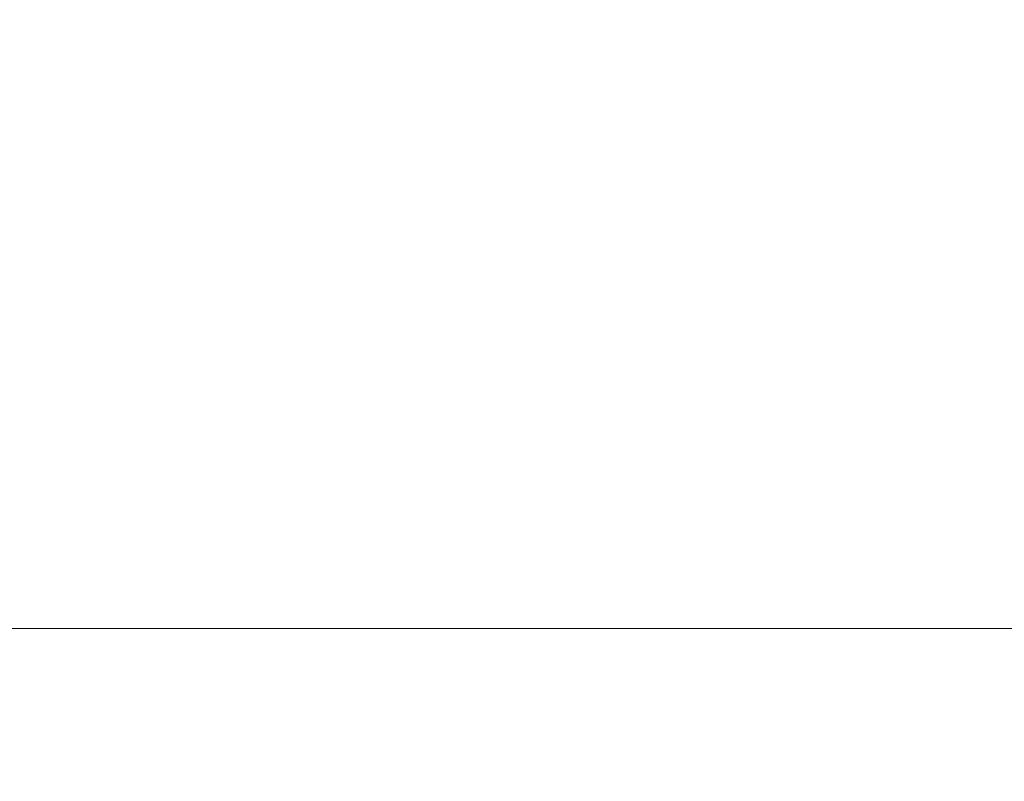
# Model space of a CAD drawing. Header units: millimetres. Extents: x 58537 to 97688, y -8921 to 14216.
# Tile 121 of 189: x 68601 to 68685, y 3617 to 3682. Entities that reach past the tile are written whole.
import ezdxf

# ---------------------------------------------------------------- set-up
doc = ezdxf.new("R2010")
doc.units = ezdxf.units.MM
doc.header["$MEASUREMENT"] = 0
doc.linetypes.add('Wipeout_Contour', pattern=[1000, 0, -1000])
doc.layers.add('Nowe_A-Armatura', color=7, linetype='Continuous')
doc.layers.add('Nowe_A-Wymiary-Zewnętrzne', color=7, linetype='Continuous')
doc.layers.add('Nowe_A-Armatura_Nr_pióra__1', color=7, linetype='Continuous', lineweight=13)
doc.layers.add('Nowe_A-Wymiary-Zewnętrzne_Nr_pióra__46', color=5, linetype='Continuous', lineweight=15)
doc.layers.add('Nowe_A-Wymiary-Zewnętrzne_Nr_pióra__45', color=7, linetype='Continuous', lineweight=15, true_color=0x40a5ff)
doc.layers.add('Nowe_A-Wymiary-Zewnętrzne_Nr_pióra__85', color=7, linetype='Continuous', lineweight=13, true_color=0x80c2ff)
doc.styles.add('STYL_AUTOMATYCZNY_2', font='arial.ttf')
doc.dimstyles.new('STYL_AUTOMATYCZNY__1', dxfattribs={"dimtxt": 125, "dimasz": 47.5, "dimexe": 0.18, "dimexo": 20, "dimgap": 0, "dimtad": 1, "dimdec": 1, "dimlfac": 0.1, "dimzin": 0, "dimdsep": 46, "dimtxsty": 'STYL_AUTOMATYCZNY_2', "dimblk": 'ARROWHEAD_11', "dimblk1": 'ARROWHEAD_11', "dimblk2": 'ARROWHEAD_11', "dimcen": 0.09, "dimclrd": 256, "dimclre": 256, "dimclrt": 5, "dimadec": 1, "dimazin": 0, "dimtfac": 1, "dimtdec": 4, "dimtmove": 0, "dimatfit": 3, "dimfxl": 0, "dimtolj": 1, "dimtzin": 0, "dimarcsym": 0})

# ---------------------------------------------------------------- blocks, each defined once
blk = doc.blocks.new('ElemPrzekroju_169')
at = {"color": 254, "linetype": 'Wipeout_Contour', "lineweight": 0, "ltscale": 206087.286103}
blk.add_wipeout([(68601.29, 3681.78), (68590.91, 3664.24), (68601.29, 3664.24)], dxfattribs=at).dxf.layer = 'Nowe_A-Armatura'
at = {"color": 254, "linetype": 'Wipeout_Contour', "lineweight": 0, "ltscale": 206077.49868}
blk.add_wipeout([(68590.91, 3604.26), (68601.29, 3604.26), (68601.29, 3617)], dxfattribs=at).dxf.layer = 'Nowe_A-Armatura'
at = {"color": 254, "linetype": 'Wipeout_Contour', "lineweight": 0, "ltscale": 206078.910834}
blk.add_wipeout([(68590.91, 3664.24), (68601.29, 3681.78), (68590.91, 3681.78)], dxfattribs=at).dxf.layer = 'Nowe_A-Armatura'
at = {"color": 254, "linetype": 'Wipeout_Contour', "lineweight": 0, "ltscale": 206068.853867}
blk.add_wipeout([(68601.29, 3617), (68590.91, 3617), (68590.91, 3604.26)], dxfattribs=at).dxf.layer = 'Nowe_A-Armatura'
at = {"color": 254, "linetype": 'Wipeout_Contour', "lineweight": 0, "ltscale": 206079.523604}
blk.add_wipeout([(68590.91, 3617), (68601.29, 3617), (68601.29, 3630)], dxfattribs=at).dxf.layer = 'Nowe_A-Armatura'
at = {"color": 254, "linetype": 'Wipeout_Contour', "lineweight": 0, "ltscale": 206070.895166}
blk.add_wipeout([(68601.29, 3630), (68590.91, 3630), (68590.91, 3617)], dxfattribs=at).dxf.layer = 'Nowe_A-Armatura'
at = {"color": 254, "linetype": 'Wipeout_Contour', "lineweight": 0, "ltscale": 206110.173512}
blk.add_wipeout([(68601.29, 3604.26), (68612.46, 3604.26), (68612.46, 3617)], dxfattribs=at).dxf.layer = 'Nowe_A-Armatura'
at = {"color": 254, "linetype": 'Wipeout_Contour', "lineweight": 0, "ltscale": 206100.739673}
blk.add_wipeout([(68612.46, 3617), (68601.29, 3617), (68601.29, 3604.26)], dxfattribs=at).dxf.layer = 'Nowe_A-Armatura'
at = {"color": 254, "linetype": 'Wipeout_Contour', "lineweight": 0, "ltscale": 206112.198115}
blk.add_wipeout([(68601.29, 3617), (68612.46, 3617), (68612.46, 3630)], dxfattribs=at).dxf.layer = 'Nowe_A-Armatura'
at = {"color": 254, "linetype": 'Wipeout_Contour', "lineweight": 0, "ltscale": 206102.780656}
blk.add_wipeout([(68612.46, 3630), (68601.29, 3630), (68601.29, 3617)], dxfattribs=at).dxf.layer = 'Nowe_A-Armatura'
at = {"color": 254, "linetype": 'Wipeout_Contour', "lineweight": 0, "ltscale": 206145.015364}
blk.add_wipeout([(68624.32, 3617), (68612.46, 3604.26), (68624.32, 3604.26)], dxfattribs=at).dxf.layer = 'Nowe_A-Armatura'
at = {"color": 254, "linetype": 'Wipeout_Contour', "lineweight": 0, "ltscale": 206134.892353}
blk.add_wipeout([(68612.46, 3617), (68612.46, 3604.26), (68624.32, 3617)], dxfattribs=at).dxf.layer = 'Nowe_A-Armatura'
at = {"color": 254, "linetype": 'Wipeout_Contour', "lineweight": 0, "ltscale": 206147.039625}
blk.add_wipeout([(68624.32, 3630), (68612.46, 3617), (68624.32, 3617)], dxfattribs=at).dxf.layer = 'Nowe_A-Armatura'
at = {"color": 254, "linetype": 'Wipeout_Contour', "lineweight": 0, "ltscale": 206136.932998}
blk.add_wipeout([(68612.46, 3630), (68612.46, 3617), (68624.32, 3630)], dxfattribs=at).dxf.layer = 'Nowe_A-Armatura'
at = {"color": 254, "linetype": 'Wipeout_Contour', "lineweight": 0, "ltscale": 206181.624792}
blk.add_wipeout([(68636.72, 3617), (68624.32, 3604.26), (68636.72, 3604.26)], dxfattribs=at).dxf.layer = 'Nowe_A-Armatura'
at = {"color": 254, "linetype": 'Wipeout_Contour', "lineweight": 0, "ltscale": 206170.962394}
blk.add_wipeout([(68624.32, 3617), (68624.32, 3604.26), (68636.72, 3617)], dxfattribs=at).dxf.layer = 'Nowe_A-Armatura'
at = {"color": 254, "linetype": 'Wipeout_Contour', "lineweight": 0, "ltscale": 206183.648693}
blk.add_wipeout([(68624.32, 3617), (68636.72, 3617), (68636.72, 3630)], dxfattribs=at).dxf.layer = 'Nowe_A-Armatura'
at = {"color": 254, "linetype": 'Wipeout_Contour', "lineweight": 0, "ltscale": 206173.002682}
blk.add_wipeout([(68636.72, 3630), (68624.32, 3630), (68624.32, 3617)], dxfattribs=at).dxf.layer = 'Nowe_A-Armatura'
at = {"color": 254, "linetype": 'Wipeout_Contour', "lineweight": 0, "ltscale": 206219.65228}
blk.add_wipeout([(68636.72, 3604.26), (68649.56, 3604.26), (68649.56, 3617)], dxfattribs=at).dxf.layer = 'Nowe_A-Armatura'
at = {"color": 254, "linetype": 'Wipeout_Contour', "lineweight": 0, "ltscale": 206208.550352}
blk.add_wipeout([(68649.56, 3617), (68636.72, 3617), (68636.72, 3604.26)], dxfattribs=at).dxf.layer = 'Nowe_A-Armatura'
at = {"color": 254, "linetype": 'Wipeout_Contour', "lineweight": 0, "ltscale": 206221.675808}
blk.add_wipeout([(68636.72, 3617), (68649.56, 3617), (68649.56, 3630)], dxfattribs=at).dxf.layer = 'Nowe_A-Armatura'
at = {"color": 254, "linetype": 'Wipeout_Contour', "lineweight": 0, "ltscale": 206210.590267}
blk.add_wipeout([(68649.56, 3630), (68636.72, 3630), (68636.72, 3617)], dxfattribs=at).dxf.layer = 'Nowe_A-Armatura'
at = {"color": 254, "linetype": 'Wipeout_Contour', "lineweight": 0, "ltscale": 206258.698382}
blk.add_wipeout([(68649.56, 3604.26), (68662.69, 3604.26), (68662.69, 3617)], dxfattribs=at).dxf.layer = 'Nowe_A-Armatura'
at = {"color": 254, "linetype": 'Wipeout_Contour', "lineweight": 0, "ltscale": 206247.306712}
blk.add_wipeout([(68662.69, 3617), (68649.56, 3617), (68649.56, 3604.26)], dxfattribs=at).dxf.layer = 'Nowe_A-Armatura'
at = {"color": 254, "linetype": 'Wipeout_Contour', "lineweight": 0, "ltscale": 206694.989117}
blk.add_wipeout([(68873.559, 3630), (68662.69, 3617), (68873.559, 3617)], dxfattribs=at).dxf.layer = 'Nowe_A-Armatura'
at = {"color": 254, "linetype": 'Wipeout_Contour', "lineweight": 0, "ltscale": 206486.146509}
blk.add_wipeout([(68662.69, 3630), (68662.69, 3617), (68873.559, 3630)], dxfattribs=at).dxf.layer = 'Nowe_A-Armatura'
at = {"color": 254, "linetype": 'Wipeout_Contour', "lineweight": 0, "ltscale": 206697.252308}
blk.add_wipeout([(68873.559, 3646.97), (68662.69, 3630), (68873.559, 3630)], dxfattribs=at).dxf.layer = 'Nowe_A-Armatura'
at = {"color": 254, "linetype": 'Wipeout_Contour', "lineweight": 0, "ltscale": 206488.624915}
blk.add_wipeout([(68662.69, 3646.97), (68662.69, 3630), (68873.559, 3646.97)], dxfattribs=at).dxf.layer = 'Nowe_A-Armatura'
at = {"color": 254, "linetype": 'Wipeout_Contour', "lineweight": 0, "ltscale": 206262.989709}
blk.add_wipeout([(68649.56, 3630), (68662.69, 3630), (68662.69, 3646.97)], dxfattribs=at).dxf.layer = 'Nowe_A-Armatura'
at = {"color": 254, "linetype": 'Wipeout_Contour', "lineweight": 0, "ltscale": 206251.827706}
blk.add_wipeout([(68662.69, 3646.97), (68649.56, 3646.97), (68649.56, 3630)], dxfattribs=at).dxf.layer = 'Nowe_A-Armatura'
at = {"color": 254, "linetype": 'Wipeout_Contour', "lineweight": 0, "ltscale": 206260.721527}
blk.add_wipeout([(68649.56, 3617), (68662.69, 3617), (68662.69, 3630)], dxfattribs=at).dxf.layer = 'Nowe_A-Armatura'
at = {"color": 254, "linetype": 'Wipeout_Contour', "lineweight": 0, "ltscale": 206249.346244}
blk.add_wipeout([(68662.69, 3630), (68649.56, 3630), (68649.56, 3617)], dxfattribs=at).dxf.layer = 'Nowe_A-Armatura'
at = {"layer": 'Nowe_A-Armatura_Nr_pióra__1', "color": 7, "linetype": 'Continuous', "lineweight": 13}
blk.add_line((68662.69, 3630), (68873.559, 3630), dxfattribs=at)
at = {"color": 254, "linetype": 'Wipeout_Contour', "lineweight": 0, "ltscale": 206223.944419}
blk.add_wipeout([(68636.72, 3630), (68649.56, 3630), (68649.56, 3646.97)], dxfattribs=at).dxf.layer = 'Nowe_A-Armatura'
at = {"color": 254, "linetype": 'Wipeout_Contour', "lineweight": 0, "ltscale": 206692.9702}
blk.add_wipeout([(68662.69, 3604.26), (68873.559, 3604.26), (68873.559, 3617)], dxfattribs=at).dxf.layer = 'Nowe_A-Armatura'
at = {"color": 254, "linetype": 'Wipeout_Contour', "lineweight": 0, "ltscale": 206213.072196}
blk.add_wipeout([(68649.56, 3646.97), (68636.72, 3646.97), (68636.72, 3630)], dxfattribs=at).dxf.layer = 'Nowe_A-Armatura'
at = {"color": 254, "linetype": 'Wipeout_Contour', "lineweight": 0, "ltscale": 206484.109311}
blk.add_wipeout([(68873.559, 3617), (68662.69, 3617), (68662.69, 3604.26)], dxfattribs=at).dxf.layer = 'Nowe_A-Armatura'
at = {"layer": 'Nowe_A-Armatura_Nr_pióra__1', "color": 7, "linetype": 'Continuous', "lineweight": 13}
blk.add_line((68649.56, 3630), (68662.69, 3630), dxfattribs=at)
at = {"color": 254, "linetype": 'Wipeout_Contour', "lineweight": 0, "ltscale": 206185.917723}
blk.add_wipeout([(68624.32, 3630), (68636.72, 3630), (68636.72, 3646.97)], dxfattribs=at).dxf.layer = 'Nowe_A-Armatura'
at = {"color": 254, "linetype": 'Wipeout_Contour', "lineweight": 0, "ltscale": 206175.485063}
blk.add_wipeout([(68636.72, 3646.97), (68624.32, 3646.97), (68624.32, 3630)], dxfattribs=at).dxf.layer = 'Nowe_A-Armatura'
at = {"layer": 'Nowe_A-Armatura_Nr_pióra__1', "color": 7, "linetype": 'Continuous', "lineweight": 13}
blk.add_line((68636.72, 3630), (68649.56, 3630), dxfattribs=at)
at = {"color": 254, "linetype": 'Wipeout_Contour', "lineweight": 0, "ltscale": 206149.309058}
blk.add_wipeout([(68624.32, 3646.97), (68612.46, 3630), (68624.32, 3630)], dxfattribs=at).dxf.layer = 'Nowe_A-Armatura'
at = {"color": 254, "linetype": 'Wipeout_Contour', "lineweight": 0, "ltscale": 206139.415814}
blk.add_wipeout([(68612.46, 3646.97), (68612.46, 3630), (68624.32, 3646.97)], dxfattribs=at).dxf.layer = 'Nowe_A-Armatura'
at = {"layer": 'Nowe_A-Armatura_Nr_pióra__1', "color": 7, "linetype": 'Continuous', "lineweight": 13}
blk.add_line((68624.32, 3630), (68636.72, 3630), dxfattribs=at)
at = {"color": 254, "linetype": 'Wipeout_Contour', "lineweight": 0, "ltscale": 206114.467932}
blk.add_wipeout([(68612.46, 3646.97), (68601.29, 3630), (68612.46, 3630)], dxfattribs=at).dxf.layer = 'Nowe_A-Armatura'
at = {"color": 254, "linetype": 'Wipeout_Contour', "lineweight": 0, "ltscale": 206105.263885}
blk.add_wipeout([(68601.29, 3646.97), (68601.29, 3630), (68612.46, 3646.97)], dxfattribs=at).dxf.layer = 'Nowe_A-Armatura'
at = {"layer": 'Nowe_A-Armatura_Nr_pióra__1', "color": 7, "linetype": 'Continuous', "lineweight": 13}
blk.add_line((68612.46, 3630), (68624.32, 3630), dxfattribs=at)
at = {"color": 254, "linetype": 'Wipeout_Contour', "lineweight": 0, "ltscale": 206081.793783}
blk.add_wipeout([(68590.91, 3630), (68601.29, 3630), (68601.29, 3646.97)], dxfattribs=at).dxf.layer = 'Nowe_A-Armatura'
at = {"color": 254, "linetype": 'Wipeout_Contour', "lineweight": 0, "ltscale": 206073.37878}
blk.add_wipeout([(68601.29, 3646.97), (68590.91, 3646.97), (68590.91, 3630)], dxfattribs=at).dxf.layer = 'Nowe_A-Armatura'
at = {"layer": 'Nowe_A-Armatura_Nr_pióra__1', "color": 7, "linetype": 'Continuous', "lineweight": 13}
for p, q in [((68590.91, 3630), (68601.29, 3630)), ((68601.29, 3630), (68612.46, 3630))]:
    blk.add_line(p, q, dxfattribs=at)
at = {"color": 254, "linetype": 'Wipeout_Contour', "lineweight": 0, "ltscale": 206117.184081}
blk.add_wipeout([(68612.46, 3664.24), (68601.29, 3646.97), (68612.46, 3646.97)], dxfattribs=at).dxf.layer = 'Nowe_A-Armatura'
at = {"color": 254, "linetype": 'Wipeout_Contour', "lineweight": 0, "ltscale": 206108.000596}
blk.add_wipeout([(68601.29, 3646.97), (68612.46, 3664.24), (68601.29, 3664.24)], dxfattribs=at).dxf.layer = 'Nowe_A-Armatura'
at = {"color": 254, "linetype": 'Wipeout_Contour', "lineweight": 0, "ltscale": 206119.959382}
blk.add_wipeout([(68601.29, 3664.24), (68612.46, 3664.24), (68612.46, 3681.78)], dxfattribs=at).dxf.layer = 'Nowe_A-Armatura'
at = {"color": 254, "linetype": 'Wipeout_Contour', "lineweight": 0, "ltscale": 206110.795083}
blk.add_wipeout([(68612.46, 3681.78), (68601.29, 3681.78), (68601.29, 3664.24)], dxfattribs=at).dxf.layer = 'Nowe_A-Armatura'
at = {"color": 254, "linetype": 'Wipeout_Contour', "lineweight": 0, "ltscale": 206152.024748}
blk.add_wipeout([(68612.46, 3646.97), (68624.32, 3646.97), (68624.32, 3664.24)], dxfattribs=at).dxf.layer = 'Nowe_A-Armatura'
at = {"color": 254, "linetype": 'Wipeout_Contour', "lineweight": 0, "ltscale": 206142.152072}
blk.add_wipeout([(68624.32, 3664.24), (68612.46, 3664.24), (68612.46, 3646.97)], dxfattribs=at).dxf.layer = 'Nowe_A-Armatura'
at = {"color": 254, "linetype": 'Wipeout_Contour', "lineweight": 0, "ltscale": 206154.799579}
blk.add_wipeout([(68612.46, 3664.24), (68624.32, 3664.24), (68624.32, 3681.78)], dxfattribs=at).dxf.layer = 'Nowe_A-Armatura'
at = {"color": 254, "linetype": 'Wipeout_Contour', "lineweight": 0, "ltscale": 206144.946096}
blk.add_wipeout([(68624.32, 3681.78), (68612.46, 3681.78), (68612.46, 3664.24)], dxfattribs=at).dxf.layer = 'Nowe_A-Armatura'
at = {"color": 254, "linetype": 'Wipeout_Contour', "lineweight": 0, "ltscale": 206188.63293}
blk.add_wipeout([(68624.32, 3646.97), (68636.72, 3646.97), (68636.72, 3664.24)], dxfattribs=at).dxf.layer = 'Nowe_A-Armatura'
at = {"color": 254, "linetype": 'Wipeout_Contour', "lineweight": 0, "ltscale": 206178.220842}
blk.add_wipeout([(68636.72, 3664.24), (68624.32, 3664.24), (68624.32, 3646.97)], dxfattribs=at).dxf.layer = 'Nowe_A-Armatura'
at = {"color": 254, "linetype": 'Wipeout_Contour', "lineweight": 0, "ltscale": 206191.407269}
blk.add_wipeout([(68624.32, 3664.24), (68636.72, 3664.24), (68636.72, 3681.78)], dxfattribs=at).dxf.layer = 'Nowe_A-Armatura'
at = {"color": 254, "linetype": 'Wipeout_Contour', "lineweight": 0, "ltscale": 206181.014377}
blk.add_wipeout([(68636.72, 3681.78), (68624.32, 3681.78), (68624.32, 3664.24)], dxfattribs=at).dxf.layer = 'Nowe_A-Armatura'
at = {"color": 254, "linetype": 'Wipeout_Contour', "lineweight": 0, "ltscale": 206226.659126}
blk.add_wipeout([(68636.72, 3646.97), (68649.56, 3646.97), (68649.56, 3664.24)], dxfattribs=at).dxf.layer = 'Nowe_A-Armatura'
at = {"color": 254, "linetype": 'Wipeout_Contour', "lineweight": 0, "ltscale": 206215.807476}
blk.add_wipeout([(68649.56, 3664.24), (68636.72, 3664.24), (68636.72, 3646.97)], dxfattribs=at).dxf.layer = 'Nowe_A-Armatura'
at = {"color": 254, "linetype": 'Wipeout_Contour', "lineweight": 0, "ltscale": 206229.432953}
blk.add_wipeout([(68636.72, 3664.24), (68649.56, 3664.24), (68649.56, 3681.78)], dxfattribs=at).dxf.layer = 'Nowe_A-Armatura'
at = {"color": 254, "linetype": 'Wipeout_Contour', "lineweight": 0, "ltscale": 206218.600502}
blk.add_wipeout([(68649.56, 3681.78), (68636.72, 3681.78), (68636.72, 3664.24)], dxfattribs=at).dxf.layer = 'Nowe_A-Armatura'
at = {"color": 254, "linetype": 'Wipeout_Contour', "lineweight": 0, "ltscale": 206265.703901}
blk.add_wipeout([(68649.56, 3646.97), (68662.69, 3646.97), (68662.69, 3664.24)], dxfattribs=at).dxf.layer = 'Nowe_A-Armatura'
at = {"color": 254, "linetype": 'Wipeout_Contour', "lineweight": 0, "ltscale": 206254.562472}
blk.add_wipeout([(68662.69, 3664.24), (68649.56, 3664.24), (68649.56, 3646.97)], dxfattribs=at).dxf.layer = 'Nowe_A-Armatura'
at = {"color": 254, "linetype": 'Wipeout_Contour', "lineweight": 0, "ltscale": 206268.477203}
blk.add_wipeout([(68649.56, 3664.24), (68662.69, 3664.24), (68662.69, 3681.78)], dxfattribs=at).dxf.layer = 'Nowe_A-Armatura'
at = {"color": 254, "linetype": 'Wipeout_Contour', "lineweight": 0, "ltscale": 206257.354974}
blk.add_wipeout([(68662.69, 3681.78), (68649.56, 3681.78), (68649.56, 3664.24)], dxfattribs=at).dxf.layer = 'Nowe_A-Armatura'
at = {"color": 254, "linetype": 'Wipeout_Contour', "lineweight": 0, "ltscale": 206699.960814}
blk.add_wipeout([(68662.69, 3646.97), (68873.559, 3646.97), (68873.559, 3664.24)], dxfattribs=at).dxf.layer = 'Nowe_A-Armatura'
at = {"color": 254, "linetype": 'Wipeout_Contour', "lineweight": 0, "ltscale": 206491.356545}
blk.add_wipeout([(68873.559, 3664.24), (68662.69, 3664.24), (68662.69, 3646.97)], dxfattribs=at).dxf.layer = 'Nowe_A-Armatura'
at = {"color": 254, "linetype": 'Wipeout_Contour', "lineweight": 0, "ltscale": 206702.728266}
blk.add_wipeout([(68662.69, 3664.24), (68873.559, 3664.24), (68873.559, 3681.78)], dxfattribs=at).dxf.layer = 'Nowe_A-Armatura'
at = {"color": 254, "linetype": 'Wipeout_Contour', "lineweight": 0, "ltscale": 206494.145826}
blk.add_wipeout([(68662.69, 3681.78), (68662.69, 3664.24), (68873.559, 3681.78)], dxfattribs=at).dxf.layer = 'Nowe_A-Armatura'
blk = doc.blocks.new('*D977')
at = {"layer": 'Nowe_A-Wymiary-Zewnętrzne_Nr_pióra__45', "linetype": 'Continuous', "lineweight": 15, "true_color": 0x40a5ff}
for points in [[(66433.999, 5430), (66434.951, 5425.216), (66437.66, 5421.161), (66441.716, 5418.452), (66446.499, 5417.5), (66451.283, 5418.452), (66455.338, 5421.161), (66458.048, 5425.216), (66458.999, 5430), (66458.048, 5434.784), (66455.338, 5438.839), (66451.283, 5441.548), (66446.499, 5442.5), (66441.716, 5441.548), (66437.66, 5438.839), (66434.951, 5434.784)], [(66433.999, 2890), (66434.951, 2885.216), (66437.66, 2881.161), (66441.716, 2878.452), (66446.499, 2877.5), (66451.283, 2878.452), (66455.338, 2881.161), (66458.048, 2885.216), (66458.999, 2890), (66458.048, 2894.784), (66455.338, 2898.839), (66451.283, 2901.548), (66446.499, 2902.5), (66441.716, 2901.548), (66437.66, 2898.839), (66434.951, 2894.784)]]:
    blk.add_hatch(color=161, dxfattribs=at).paths.add_polyline_path(points)
at = {"layer": 'Nowe_A-Wymiary-Zewnętrzne_Nr_pióra__45', "color": 161, "linetype": 'Continuous', "lineweight": 15, "true_color": 0x40a5ff}
for centre in [(66446.499, 5430), (66446.499, 2890)]:
    blk.add_circle(centre, 12.5, dxfattribs=at)
at = {"layer": 'Nowe_A-Wymiary-Zewnętrzne_Nr_pióra__85', "color": 151, "linetype": 'Continuous', "lineweight": 13, "true_color": 0x80c2ff}
for p, q in [((66446.499, 2902.5), (66446.499, 5417.5)), ((66433.999, 2890), (66399.624, 2890)), ((66493.374, 2890), (66458.999, 2890))]:
    blk.add_line(p, q, dxfattribs=at)
at = {"layer": 'Nowe_A-Wymiary-Zewnętrzne_Nr_pióra__46', "color": 5, "lineweight": 15, "char_height": 125, "attachment_point": 7, "rotation": 90, "style": 'STYL_AUTOMATYCZNY_2'}
for s, insert in [('\\A1;{\\pql;\\fArial|b0|i0|c238|p0;\\W1.000000;21,0}', (66421.499, 5083.85)), ('\\A1;{\\pql;\\fArial|b0|i0|c238|p0;\\W1.000000;254,0}', (66421.499, 3945.505)), ('\\A1;{\\pql;\\fArial|b0|i0|c238|p0;\\W1.000000;14,0}', (66421.499, 2902.5))]:
    blk.add_mtext(s, dxfattribs=dict(at, insert=insert))
blk = doc.blocks.new('ARROWHEAD_11')
at = {"color": 0, "linetype": 'Continuous', "lineweight": 0}
blk.add_line((0, 0), (-1, 0), dxfattribs=at)
at = {"color": 0, "linetype": 'Continuous', "lineweight": 0, "const_width": 0.25, "flags": 128}
blk.add_lwpolyline([(-0.125, 0, 1), (0.125, 0, 1)], format="xyb", close=True, dxfattribs=at)
blk = doc.blocks.new('*D1017')
at = {"layer": 'Nowe_A-Wymiary-Zewnętrzne_Nr_pióra__45', "linetype": 'Continuous', "lineweight": 15, "true_color": 0x40a5ff}
for points in [[(93173.538, 5090), (93174.489, 5085.216), (93177.199, 5081.161), (93181.254, 5078.452), (93186.038, 5077.5), (93190.822, 5078.452), (93194.877, 5081.161), (93197.586, 5085.216), (93198.538, 5090), (93197.586, 5094.784), (93194.877, 5098.839), (93190.822, 5101.548), (93186.038, 5102.5), (93181.254, 5101.548), (93177.199, 5098.839), (93174.489, 5094.784)], [(93173.538, 2890), (93174.489, 2885.216), (93177.199, 2881.161), (93181.254, 2878.452), (93186.038, 2877.5), (93190.822, 2878.452), (93194.877, 2881.161), (93197.586, 2885.216), (93198.538, 2890), (93197.586, 2894.784), (93194.877, 2898.839), (93190.822, 2901.548), (93186.038, 2902.5), (93181.254, 2901.548), (93177.199, 2898.839), (93174.489, 2894.784)]]:
    blk.add_hatch(color=161, dxfattribs=at).paths.add_polyline_path(points)
at = {"layer": 'Nowe_A-Wymiary-Zewnętrzne_Nr_pióra__45', "color": 161, "linetype": 'Continuous', "lineweight": 15, "true_color": 0x40a5ff}
for centre in [(93186.038, 5090), (93186.038, 2890)]:
    blk.add_circle(centre, 12.5, dxfattribs=at)
at = {"layer": 'Nowe_A-Wymiary-Zewnętrzne_Nr_pióra__85', "color": 151, "linetype": 'Continuous', "lineweight": 13, "true_color": 0x80c2ff}
for p, q in [((93173.538, 5090), (93139.163, 5090)), ((93232.913, 5090), (93198.538, 5090)), ((93186.038, 2902.5), (93186.038, 5077.5)), ((93173.538, 2890), (93139.163, 2890)), ((93232.913, 2890), (93198.538, 2890))]:
    blk.add_line(p, q, dxfattribs=at)
at = {"layer": 'Nowe_A-Wymiary-Zewnętrzne_Nr_pióra__46', "color": 5, "lineweight": 15, "char_height": 125, "attachment_point": 7, "rotation": 90, "style": 'STYL_AUTOMATYCZNY_2'}
for s, insert in [('\\A1;{\\pql;\\fArial|b0|i0|c238|p0;\\W1.000000;220,0}', (93161.038, 3942.33)), ('\\A1;{\\pql;\\fArial|b0|i0|c238|p0;\\W1.000000;14,0}', (93161.038, 2902.5))]:
    blk.add_mtext(s, dxfattribs=dict(at, insert=insert))
blk = doc.blocks.new('*D1027')
at = {"layer": 'Nowe_A-Wymiary-Zewnętrzne_Nr_pióra__45', "linetype": 'Continuous', "lineweight": 15, "true_color": 0x40a5ff}
for points in [[(93506.731, 12845.374), (93507.682, 12840.591), (93510.392, 12836.535), (93514.447, 12833.826), (93519.231, 12832.874), (93524.014, 12833.826), (93528.07, 12836.535), (93530.779, 12840.591), (93531.731, 12845.374), (93530.779, 12850.158), (93528.07, 12854.213), (93524.014, 12856.923), (93519.231, 12857.874), (93514.447, 12856.923), (93510.392, 12854.213), (93507.682, 12850.158)], [(93506.731, -450), (93507.682, -454.784), (93510.392, -458.839), (93514.447, -461.548), (93519.231, -462.5), (93524.014, -461.548), (93528.07, -458.839), (93530.779, -454.784), (93531.731, -450), (93530.779, -445.216), (93528.07, -441.161), (93524.014, -438.452), (93519.231, -437.5), (93514.447, -438.452), (93510.392, -441.161), (93507.682, -445.216)]]:
    blk.add_hatch(color=161, dxfattribs=at).paths.add_polyline_path(points)
at = {"layer": 'Nowe_A-Wymiary-Zewnętrzne_Nr_pióra__45', "color": 161, "linetype": 'Continuous', "lineweight": 15, "true_color": 0x40a5ff}
for centre in [(93519.231, 12845.374), (93519.231, -450)]:
    blk.add_circle(centre, 12.5, dxfattribs=at)
at = {"layer": 'Nowe_A-Wymiary-Zewnętrzne_Nr_pióra__85', "color": 151, "linetype": 'Continuous', "lineweight": 13, "true_color": 0x80c2ff}
for p, q in [((93519.231, 12857.874), (93519.231, 12870.374)), ((93506.731, 12845.374), (93472.356, 12845.374)), ((93566.106, 12845.374), (93531.731, 12845.374)), ((93519.231, -437.5), (93519.231, 12832.874)), ((93506.731, -450), (93472.356, -450)), ((93566.106, -450), (93531.731, -450)), ((93519.231, -475), (93519.231, -462.5))]:
    blk.add_line(p, q, dxfattribs=at)
at = {"layer": 'Nowe_A-Wymiary-Zewnętrzne_Nr_pióra__46', "color": 5, "lineweight": 15, "insert": (93494.231, 5911.708), "char_height": 125, "attachment_point": 7, "rotation": 90, "style": 'STYL_AUTOMATYCZNY_2'}
blk.add_mtext('\\A1;{\\pql;\\fArial|b0|i0|c238|p0;\\W1.000000;1\xa0329,5}', dxfattribs=at)
blk = doc.blocks.new('*D1036')
at = {"layer": 'Nowe_A-Wymiary-Zewnętrzne_Nr_pióra__45', "linetype": 'Continuous', "lineweight": 15, "true_color": 0x40a5ff}
for points in [[(90228.509, 5430), (90229.46, 5425.216), (90232.17, 5421.161), (90236.225, 5418.452), (90241.009, 5417.5), (90245.792, 5418.452), (90249.848, 5421.161), (90252.557, 5425.216), (90253.509, 5430), (90252.557, 5434.784), (90249.848, 5438.839), (90245.792, 5441.548), (90241.009, 5442.5), (90236.225, 5441.548), (90232.17, 5438.839), (90229.46, 5434.784)], [(90228.509, 2890), (90229.46, 2885.216), (90232.17, 2881.161), (90236.225, 2878.452), (90241.009, 2877.5), (90245.792, 2878.452), (90249.848, 2881.161), (90252.557, 2885.216), (90253.509, 2890), (90252.557, 2894.784), (90249.848, 2898.839), (90245.792, 2901.548), (90241.009, 2902.5), (90236.225, 2901.548), (90232.17, 2898.839), (90229.46, 2894.784)]]:
    blk.add_hatch(color=161, dxfattribs=at).paths.add_polyline_path(points)
at = {"layer": 'Nowe_A-Wymiary-Zewnętrzne_Nr_pióra__45', "color": 161, "linetype": 'Continuous', "lineweight": 15, "true_color": 0x40a5ff}
for centre in [(90241.009, 5430), (90241.009, 2890)]:
    blk.add_circle(centre, 12.5, dxfattribs=at)
at = {"layer": 'Nowe_A-Wymiary-Zewnętrzne_Nr_pióra__85', "color": 151, "linetype": 'Continuous', "lineweight": 13, "true_color": 0x80c2ff}
for p, q in [((90241.009, 2902.5), (90241.009, 5417.5)), ((90228.509, 2890), (90194.134, 2890)), ((90287.884, 2890), (90253.509, 2890))]:
    blk.add_line(p, q, dxfattribs=at)
at = {"layer": 'Nowe_A-Wymiary-Zewnętrzne_Nr_pióra__46', "color": 5, "lineweight": 15, "char_height": 125, "attachment_point": 7, "rotation": 90, "style": 'STYL_AUTOMATYCZNY_2'}
for s, insert in [('\\A1;{\\pql;\\fArial|b0|i0|c238|p0;\\W1.000000;21,0}', (90216.009, 5083.85)), ('\\A1;{\\pql;\\fArial|b0|i0|c238|p0;\\W1.000000;254,0}', (90216.009, 3945.505)), ('\\A1;{\\pql;\\fArial|b0|i0|c238|p0;\\W1.000000;14,0}', (90216.009, 2902.5))]:
    blk.add_mtext(s, dxfattribs=dict(at, insert=insert))

msp = doc.modelspace()

# ---------------------------------------------------------------- block references
at = {"layer": 'Nowe_A-Armatura', "lineweight": 0}
msp.add_blockref('ElemPrzekroju_169', (0, 0), dxfattribs=at)

# ---------------------------------------------------------------- next in the draw order: dimensions: what is measured, and where the dimension line sits
at = {"layer": 'Nowe_A-Wymiary-Zewnętrzne', "color": 151, "linetype": 'Continuous', "lineweight": 13, "true_color": 0x80c2ff}
for base, p1, p2, picture, middle in [((93519.231, 12845.374), (63041.84, -450), (64717.212, 12845.374), '*D1027', (93431.731, 6192.829)), ((66446.499, 5430), (58537.267, 2890), (78005.072, 5430), '*D977', (66358.999, 4154.892)), ((90241.009, 5430), (58537.267, 2890), (78005.072, 5430), '*D1036', (90153.509, 4154.892)), ((93186.038, 5090), (58537.267, 2890), (64770.072, 5090), '*D1017', (93098.538, 4151.717))]:
    dim = msp.add_linear_dim(base=base, p1=p1, p2=p2, angle=90, dimstyle='STYL_AUTOMATYCZNY__1', dxfattribs=at)
    dim.commit()
    dim.dimension.update_dxf_attribs({"geometry": picture, "text_midpoint": middle, "dimtype": 160, "text_rotation": 90})

doc.saveas('drawing.dxf')
